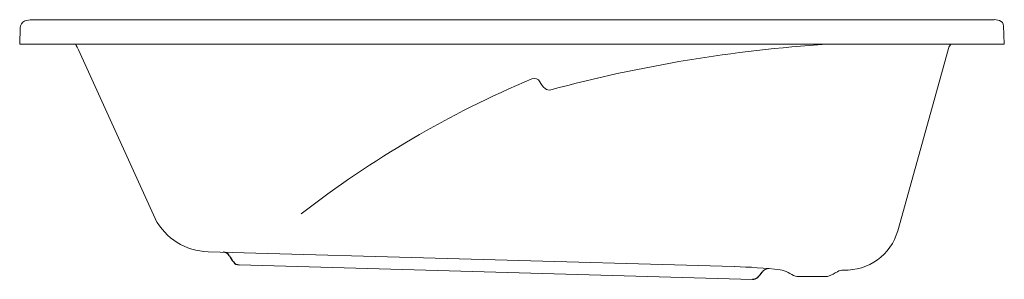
# Model space of a CAD drawing. Header units: millimetres. Extents: x 0 to 1.6, y 0 to 0.42.
import ezdxf

# ---------------------------------------------------------------- set-up
doc = ezdxf.new("R2010")
doc.units = ezdxf.units.MM
doc.layers.add('BLOCKS', color=3, linetype='Continuous')

msp = doc.modelspace()

# ---------------------------------------------------------------- linework, layer by layer
at = {"layer": 'BLOCKS', "lineweight": 0}
for p, q in [((1.5881, 0.4237), (0.0198, 0.4237)), ((0.0006, 0.4102), (0, 0.3837)), ((1.6033, 0.414), (1.6045, 0.3837)), ((1.6045, 0.3837), (0, 0.3837)), ((0.2206, 0.0993), (0.0957, 0.3744)), ((1.4309, 0.0792), (1.5129, 0.3747)), ((1.5164, 0.3823), (1.5173, 0.3837)), ((0.3069, 0.045), (1.1645, 0.0208)), ((0.3576, 0.0236), (1.1941, 0)), ((1.314, 0.0045), (1.2686, 0.0045))]:
    msp.add_line(p, q, dxfattribs=at)
for centre, radius, start, end in [((0.0131, 0.4099), 0.0126, 110.7971, 178.87), ((0.0198, 0.3924), 0.0313, 90, 110.7971), ((1.5881, 0.3963), 0.0275, 71.3386, 95.3368), ((1.5938, 0.4133), 0.00949, 0.4411, 71.3386), ((-0.003, 0.3296), 0.1084, 24.4106, 29.9383), ((1.4687, -1.9356), 2.3245, 93.7912, 105.0406), ((1.5377, 0.3679), 0.0258, 145.9537, 164.489), ((1.4848, -1.2128), 1.6716, 112.8862, 127.871), ((0.8386, 0.318), 0.01, 27.066, 112.8862), ((0.8809, 0.3396), 0.0375, 207.066, 229.0601), ((0.8629, 0.3189), 0.01, 229.0601, 285.0406), ((0.3097, 0.1452), 0.1002, 207.5308, 268.3839), ((1.3465, 0.1026), 0.0875, 267.3772, 344.489), ((1.1394, -0.8712), 0.8924, 83.5743, 88.3839), ((1.22, 0.0055), 0.012, 84.7481, 147.4327), ((1.2357, -0.0162), 0.032, 58.9424, 83.5743), ((1.2913, 0.0762), 0.0759, 238.9424, 249.1909), ((1.2686, 0.0165), 0.012, 249.1909, 269.9911), ((1.314, 0.0165), 0.012, 269.9911, 290.7914), ((1.2913, 0.0762), 0.0759, 290.7914, 302.877), ((1.3418, -0.0018), 0.017, 87.3772, 122.877)]:
    msp.add_arc(centre, radius, start, end, dxfattribs=at)
at = {"layer": 'BLOCKS'}
for centre, radius, start, end in [((0.3313, 0.0323), 0.012, 30.5827, 88.3839), ((0.4422, 0.0979), 0.1168, 210.5827, 216.46), ((0.3579, 0.0356), 0.012, 216.46, 268.3839), ((1.1944, 0.012), 0.012, 268.3839, 313.2376), ((1.1713, 0.0366), 0.0458, 313.2376, 327.4327)]:
    msp.add_arc(centre, radius, start, end, dxfattribs=at)

doc.saveas('drawing.dxf')
